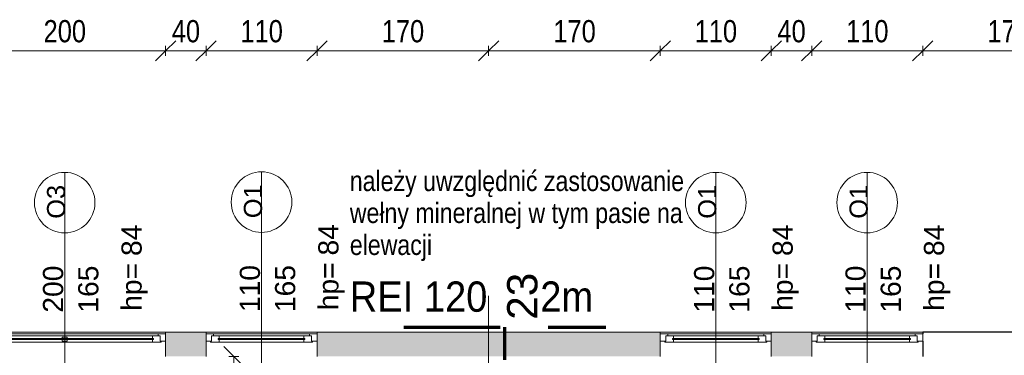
# Model space of a CAD drawing. Header units: centimetres. Extents: x -1631 to 21770, y -8842 to 3590.
# Tile 116 of 133: x -477 to 498, y 2825 to 3158. Entities that reach past the tile are written whole.
import ezdxf

# ---------------------------------------------------------------- set-up
doc = ezdxf.new("R2010")
doc.units = ezdxf.units.CM
doc.linetypes.add('Długa kreska', pattern=[142.875, 95.25, -47.625])
doc.linetypes.add('Oś', pattern=[222.25, 127, -31.75, 31.75, -31.75])
for name, color, linetype, lineweight in [('A-ANNO-DIMS', 211, 'Continuous', 13), ('A-ANNO-DIMS-100', 211, 'Continuous', 13), ('A-DETL', 90, 'Continuous', 9), ('A-GLAZ', 151, 'Continuous', 13), ('A-GLAZ-IDEN', 152, 'Continuous', 13), ('A-WALL', 113, 'Continuous', 13), ('A-WALL-PATT', 111, 'Continuous', 13), ('G-ANNO-TEXT', 231, 'Continuous', 13), ('S-GRID', 1, 'Continuous', 13), ('S-GRID-IDEN', 1, 'Continuous', 13)]:
    doc.layers.add(name, color=color, linetype=linetype, lineweight=lineweight)
doc.styles.add('Arial Narrow_1', font='ARIALN.TTF', dxfattribs={"height": 22})
doc.styles.add('Arial Narrow_3', font='ARIALN.TTF', dxfattribs={"height": 20})
doc.styles.add('Arial Narrow_5', font='ARIALN.TTF', dxfattribs={"height": 20})
doc.styles.add('Arial_10', font='arial.ttf', dxfattribs={"height": 20})
doc.styles.add('Arial_13', font='arial.ttf', dxfattribs={"height": 0.2})
doc.styles.add('Arial_7', font='arial.ttf', dxfattribs={"height": 30})
doc.styles.add('Arial_8', font='arial.ttf', dxfattribs={"height": 18})
doc.styles.add('Arial_9', font='arial.ttf', dxfattribs={"width": 0.9, "height": 30})
doc.dimstyles.new('Diagonal_1_100__0_1_', dxfattribs={"dimscale": 30.48, "dimtxt": 22.515481, "dimasz": 0.656168, "dimexe": 0.164042, "dimexo": 0.0625, "dimgap": 0.065617, "dimtad": 1, "dimdec": 1, "dimrnd": 0.1, "dimdsep": 46, "dimtxsty": 'Arial Narrow_1', "dimblk1": 'OBLIQUE', "dimblk2": 'OBLIQUE', "dimsah": 1, "dimcen": 0.09, "dimazin": 0, "dimtfac": 1, "dimtdec": 4, "dimtix": 1, "dimtmove": 0, "dimatfit": 3, "dimfxl": 0, "dimtvp": 1, "dimtolj": 1, "dimtzin": 0, "dimarcsym": 0})
doc.dimstyles.new('Diagonal_1_100__0__wewnętrzne', dxfattribs={"dimscale": 30.48, "dimtxt": 20.468619, "dimasz": 0.656168, "dimexe": 0.164042, "dimexo": 0.0625, "dimgap": 0.032808, "dimtad": 1, "dimdec": 0, "dimdsep": 46, "dimtxsty": 'Arial Narrow_5', "dimblk1": 'OBLIQUE', "dimblk2": 'OBLIQUE', "dimsah": 1, "dimcen": 0.09, "dimazin": 0, "dimtfac": 1, "dimtdec": 4, "dimtix": 1, "dimtmove": 0, "dimatfit": 3, "dimfxl": 0, "dimtvp": 1, "dimtolj": 1, "dimtzin": 0, "dimarcsym": 0})

# ---------------------------------------------------------------- blocks, each defined once
blk = doc.blocks.new('Okno - automatyczna etykieta - 110x165 _projektowane_-2619627-6_piętro IV __13_80 m_ - stan projektowany')
at = {"layer": 'A-GLAZ'}
for p, q in [((-55, -3), (-49.5, -3)), ((-55, -10.5), (-55, -3)), ((-50.5, -2), (-42, -2)), ((-50.5, -3), (-50.5, -2)), ((-49.5, -3), (-50.5, -3)), ((-49.5, -8.5), (-49.5, -3)), ((-49.5, -3), (-49.5, -8.5)), ((-42, -8.5), (-49.5, -8.5)), ((-49.5, -8.5), (-47.5, -8.5)), ((-47.5, -8.5), (-47.5, -10.5)), ((-43, -5.75), (-43, -4.75)), ((-43, -4.75), (43, -4.75)), ((-43, -4.75), (-43, -5.75)), ((-42, -4.75), (-43, -4.75)), ((43, -5.75), (-43, -5.75)), ((-43, -5.75), (-42, -5.75)), ((-42, -2), (-42, -4.75)), ((42, -2), (-42, -2)), ((-42, -5.75), (-42, -8.5)), ((42, -8.5), (-42, -8.5)), ((42, -2), (50.5, -2)), ((42, -4.75), (42, -2)), ((43, -4.75), (42, -4.75)), ((42, -5.75), (43, -5.75)), ((42, -8.5), (42, -5.75)), ((49.5, -8.5), (42, -8.5)), ((43, -4.75), (43, -5.75)), ((43, -5.75), (43, -4.75)), ((47.5, -8.5), (49.5, -8.5)), ((47.5, -10.5), (47.5, -8.5)), ((49.5, -3), (49.5, -8.5)), ((50.5, -3), (49.5, -3)), ((49.5, -3), (55, -3)), ((49.5, -8.5), (49.5, -3)), ((50.5, -2), (50.5, -3)), ((55, -3), (55, -10.5)), ((-47.5, -10.5), (-55, -10.5)), ((-55, -10.5), (55, -10.5)), ((47.5, -10.5), (-47.5, -10.5)), ((55, -10.5), (47.5, -10.5))]:
    blk.add_line(p, q, dxfattribs=at)
blk = doc.blocks.new('Okno - automatyczna etykieta - 200x165 _projektowane_-2631001-6_piętro IV __13_80 m_ - stan projektowany')
at = {"layer": 'A-GLAZ'}
for p, q in [((-100, -3), (-94.5, -3)), ((-100, -10.5), (-100, -3)), ((-95.5, -2), (-87, -2)), ((-95.5, -3), (-95.5, -2)), ((-94.5, -3), (-95.5, -3)), ((-94.5, -8.5), (-94.5, -3)), ((-94.5, -3), (-94.5, -8.5)), ((-87, -8.5), (-94.5, -8.5)), ((-94.5, -8.5), (-92.5, -8.5)), ((-92.5, -8.5), (-92.5, -10.5)), ((-88, -5.75), (-88, -4.75)), ((-88, -4.75), (88, -4.75)), ((-88, -4.75), (-88, -5.75)), ((-87, -4.75), (-88, -4.75)), ((88, -5.75), (-88, -5.75)), ((-88, -5.75), (-87, -5.75)), ((-87, -2), (-87, -4.75)), ((87, -2), (-87, -2)), ((-87, -5.75), (-87, -8.5)), ((87, -8.5), (-87, -8.5)), ((-2.5, -7.25), (-2.5, -3.25)), ((-2.5, -3.25), (2.5, -3.25)), ((2.5, -7.25), (-2.5, -7.25)), ((2.5, -3.25), (2.5, -7.25)), ((87, -2), (95.5, -2)), ((87, -4.75), (87, -2)), ((88, -4.75), (87, -4.75)), ((87, -5.75), (88, -5.75)), ((87, -8.5), (87, -5.75)), ((94.5, -8.5), (87, -8.5)), ((88, -4.75), (88, -5.75)), ((88, -5.75), (88, -4.75)), ((92.5, -8.5), (94.5, -8.5)), ((92.5, -10.5), (92.5, -8.5)), ((94.5, -3), (94.5, -8.5)), ((95.5, -3), (94.5, -3)), ((94.5, -3), (100, -3)), ((94.5, -8.5), (94.5, -3)), ((95.5, -2), (95.5, -3)), ((100, -3), (100, -10.5)), ((-92.5, -10.5), (-100, -10.5)), ((-100, -10.5), (100, -10.5)), ((92.5, -10.5), (-92.5, -10.5)), ((100, -10.5), (92.5, -10.5))]:
    blk.add_line(p, q, dxfattribs=at)
blk = doc.blocks.new('DIMBLOCK180-6_piętro IV __13_80 m_ - stan projektowany')
at = {"layer": 'A-ANNO-DIMS-100', "transparency": 16777216}
for p, q in [((-265.02, 2824.33), (-275.02, 2834.33)), ((-270.02, 2824.33), (-260.02, 2824.33)), ((-265.02, 2824.33), (-270.02, 2824.33)), ((-265.02, 2593.33), (-265.02, 2824.33)), ((-265.02, 2824.33), (-255.02, 2814.33)), ((-265.02, 2593.33), (-275.02, 2603.33)), ((-270.02, 2593.33), (-260.02, 2593.33)), ((-265.02, 2593.33), (-270.02, 2593.33)), ((-265.02, 2593.33), (-255.02, 2583.33))]:
    blk.add_line(p, q, dxfattribs=at)
at = {"layer": 'A-ANNO-DIMS-100', "color": 0, "transparency": 16777216, "insert": (-291.87, 2689.82), "char_height": 20, "width": 45.6158, "attachment_point": 1, "rotation": 90, "line_spacing_factor": 0.974696, "style": 'Arial Narrow_5'}
blk.add_mtext('231', dxfattribs=at)
blk = doc.blocks.new('_Oblique')
at = {"color": 0, "linetype": 'ByBlock', "lineweight": -2}
blk.add_line((-0.5, -0.5), (0.5, 0.5), dxfattribs=at)
blk = doc.blocks.new('DIMBLOCK203-6_piętro IV __13_80 m_ - stan projektowany')
at = {"layer": 'A-ANNO-DIMS-100', "transparency": 16777216}
for p, q in [((-292.62, 3127.02), (-282.62, 3137.02)), ((-292.62, 3122.02), (-292.62, 3132.02)), ((-182.62, 3127.02), (-172.62, 3137.02)), ((-182.62, 3122.02), (-182.62, 3132.02)), ((-292.62, 3127.02), (-302.62, 3117.02)), ((-292.62, 3127.02), (-182.62, 3127.02)), ((-292.62, 3127.02), (-292.62, 3122.02)), ((-182.62, 3127.02), (-192.62, 3117.02)), ((-182.62, 3127.02), (-182.62, 3122.02))]:
    blk.add_line(p, q, dxfattribs=at)
at = {"layer": 'A-ANNO-DIMS-100', "color": 0, "transparency": 16777216, "insert": (-258.53, 3157.45), "char_height": 22, "width": 50.1774, "attachment_point": 1, "line_spacing_factor": 0.974696, "style": 'Arial Narrow_1'}
blk.add_mtext('110', dxfattribs=at)
blk = doc.blocks.new('DIMBLOCK204-6_piętro IV __13_80 m_ - stan projektowany')
at = {"layer": 'A-ANNO-DIMS-100', "transparency": 16777216}
for p, q in [((-182.62, 3127.02), (-172.62, 3137.02)), ((-182.62, 3122.02), (-182.62, 3132.02)), ((-12.62, 3127.02), (-2.62, 3137.02)), ((-12.62, 3122.02), (-12.62, 3132.02)), ((-182.62, 3127.02), (-192.62, 3117.02)), ((-182.62, 3127.02), (-12.62, 3127.02)), ((-182.62, 3127.02), (-182.62, 3122.02)), ((-12.62, 3127.02), (-22.62, 3117.02)), ((-12.62, 3127.02), (-12.62, 3122.02))]:
    blk.add_line(p, q, dxfattribs=at)
at = {"layer": 'A-ANNO-DIMS-100', "color": 0, "transparency": 16777216, "insert": (-118.53, 3157.45), "char_height": 22, "width": 50.1774, "attachment_point": 1, "line_spacing_factor": 0.974696, "style": 'Arial Narrow_1'}
blk.add_mtext('170', dxfattribs=at)
blk = doc.blocks.new('DIMBLOCK205-6_piętro IV __13_80 m_ - stan projektowany')
at = {"layer": 'A-ANNO-DIMS-100', "transparency": 16777216}
for p, q in [((-12.62, 3127.02), (-2.62, 3137.02)), ((-12.62, 3122.02), (-12.62, 3132.02)), ((157.38, 3127.02), (167.38, 3137.02)), ((157.38, 3122.02), (157.38, 3132.02)), ((-12.62, 3127.02), (-22.62, 3117.02)), ((-12.62, 3127.02), (157.38, 3127.02)), ((-12.62, 3127.02), (-12.62, 3122.02)), ((157.38, 3127.02), (147.38, 3117.02)), ((157.38, 3127.02), (157.38, 3122.02))]:
    blk.add_line(p, q, dxfattribs=at)
at = {"layer": 'A-ANNO-DIMS-100', "color": 0, "transparency": 16777216, "insert": (51.47, 3157.45), "char_height": 22, "width": 50.1774, "attachment_point": 1, "line_spacing_factor": 0.974696, "style": 'Arial Narrow_1'}
blk.add_mtext('170', dxfattribs=at)
blk = doc.blocks.new('DIMBLOCK206-6_piętro IV __13_80 m_ - stan projektowany')
at = {"layer": 'A-ANNO-DIMS-100', "transparency": 16777216}
for p, q in [((157.38, 3127.02), (167.38, 3137.02)), ((157.38, 3122.02), (157.38, 3132.02)), ((267.38, 3127.02), (277.38, 3137.02)), ((267.38, 3122.02), (267.38, 3132.02)), ((157.38, 3127.02), (147.38, 3117.02)), ((157.38, 3127.02), (267.38, 3127.02)), ((157.38, 3127.02), (157.38, 3122.02)), ((267.38, 3127.02), (257.38, 3117.02)), ((267.38, 3127.02), (267.38, 3122.02))]:
    blk.add_line(p, q, dxfattribs=at)
at = {"layer": 'A-ANNO-DIMS-100', "color": 0, "transparency": 16777216, "insert": (191.47, 3157.45), "char_height": 22, "width": 50.1774, "attachment_point": 1, "line_spacing_factor": 0.974696, "style": 'Arial Narrow_1'}
blk.add_mtext('110', dxfattribs=at)
blk = doc.blocks.new('DIMBLOCK207-6_piętro IV __13_80 m_ - stan projektowany')
at = {"layer": 'A-ANNO-DIMS-100', "transparency": 16777216}
for p, q in [((267.38, 3127.02), (277.38, 3137.02)), ((267.38, 3122.02), (267.38, 3132.02)), ((307.38, 3127.02), (317.38, 3137.02)), ((307.38, 3122.02), (307.38, 3132.02)), ((267.38, 3127.02), (257.38, 3117.02)), ((267.38, 3127.02), (307.38, 3127.02)), ((267.38, 3127.02), (267.38, 3122.02)), ((307.38, 3127.02), (297.38, 3117.02)), ((307.38, 3127.02), (307.38, 3122.02))]:
    blk.add_line(p, q, dxfattribs=at)
at = {"layer": 'A-ANNO-DIMS-100', "color": 0, "transparency": 16777216, "insert": (273.44, 3157.45), "char_height": 22, "width": 33.4516, "attachment_point": 1, "line_spacing_factor": 0.974696, "style": 'Arial Narrow_1'}
blk.add_mtext('40', dxfattribs=at)
blk = doc.blocks.new('DIMBLOCK208-6_piętro IV __13_80 m_ - stan projektowany')
at = {"layer": 'A-ANNO-DIMS-100', "transparency": 16777216}
for p, q in [((307.38, 3127.02), (317.38, 3137.02)), ((307.38, 3122.02), (307.38, 3132.02)), ((417.38, 3127.02), (427.38, 3137.02)), ((417.38, 3122.02), (417.38, 3132.02)), ((307.38, 3127.02), (297.38, 3117.02)), ((307.38, 3127.02), (417.38, 3127.02)), ((307.38, 3127.02), (307.38, 3122.02)), ((417.38, 3127.02), (407.38, 3117.02)), ((417.38, 3127.02), (417.38, 3122.02))]:
    blk.add_line(p, q, dxfattribs=at)
at = {"layer": 'A-ANNO-DIMS-100', "color": 0, "transparency": 16777216, "insert": (341.47, 3157.45), "char_height": 22, "width": 50.1774, "attachment_point": 1, "line_spacing_factor": 0.974696, "style": 'Arial Narrow_1'}
blk.add_mtext('110', dxfattribs=at)
blk = doc.blocks.new('DIMBLOCK209-6_piętro IV __13_80 m_ - stan projektowany')
at = {"layer": 'A-ANNO-DIMS-100', "transparency": 16777216}
for p, q in [((417.38, 3127.02), (427.38, 3137.02)), ((417.38, 3122.02), (417.38, 3132.02)), ((587.38, 3127.02), (597.38, 3137.02)), ((587.38, 3122.02), (587.38, 3132.02)), ((417.38, 3127.02), (407.38, 3117.02)), ((417.38, 3127.02), (587.38, 3127.02)), ((417.38, 3127.02), (417.38, 3122.02)), ((587.38, 3127.02), (577.38, 3117.02)), ((587.38, 3127.02), (587.38, 3122.02))]:
    blk.add_line(p, q, dxfattribs=at)
at = {"layer": 'A-ANNO-DIMS-100', "color": 0, "transparency": 16777216, "insert": (481.47, 3157.45), "char_height": 22, "width": 50.1774, "attachment_point": 1, "line_spacing_factor": 0.974696, "style": 'Arial Narrow_1'}
blk.add_mtext('170', dxfattribs=at)
blk = doc.blocks.new('Okno_PG_typ 100 - metka _wys_parapetu-2491532-6_piętro IV __13_80 m_ - stan projektowany')
at = {"layer": 'A-GLAZ-IDEN'}
blk.add_line((0, -1.8946), (0, 0.3677), dxfattribs=at)
blk.add_circle((0, 0.0677), 0.3, dxfattribs=at)
at = {"layer": 'A-GLAZ-IDEN', "insert": (0.5622, -1.0037), "char_height": 0.2, "width": 0.4949, "attachment_point": 1, "rotation": 90, "line_spacing_factor": 0.936439, "style": 'Arial_13'}
blk.add_mtext('\\pt1.27,2.54,3.81,5.08,6.35,7.62,8.89,10.16,11.43,12.7,13.97,15.24,16.51,17.78,19.05,20.32,21.59,22.86,24.13,25.4,26.67,27.94,29.21,30.48,31.75,33.02,34.29,35.56,36.83,38.1,39.37,40.64;hp=', dxfattribs=at)
blk = doc.blocks.new('DIMBLOCK246-6_piętro IV __13_80 m_ - stan projektowany')
at = {"layer": 'A-ANNO-DIMS-100', "transparency": 16777216}
for p, q in [((-532.62, 3127.02), (-522.62, 3137.02)), ((-532.62, 3122.02), (-532.62, 3132.02)), ((-332.62, 3127.02), (-322.62, 3137.02)), ((-332.62, 3122.02), (-332.62, 3132.02)), ((-532.62, 3127.02), (-542.62, 3117.02)), ((-532.62, 3127.02), (-332.62, 3127.02)), ((-532.62, 3127.02), (-532.62, 3122.02)), ((-332.62, 3127.02), (-342.62, 3117.02)), ((-332.62, 3127.02), (-332.62, 3122.02))]:
    blk.add_line(p, q, dxfattribs=at)
at = {"layer": 'A-ANNO-DIMS-100', "color": 0, "transparency": 16777216, "insert": (-453.53, 3157.45), "char_height": 22, "width": 50.1774, "attachment_point": 1, "line_spacing_factor": 0.974696, "style": 'Arial Narrow_1'}
blk.add_mtext('200', dxfattribs=at)
blk = doc.blocks.new('DIMBLOCK247-6_piętro IV __13_80 m_ - stan projektowany')
at = {"layer": 'A-ANNO-DIMS-100', "transparency": 16777216}
for p, q in [((-332.62, 3127.02), (-322.62, 3137.02)), ((-332.62, 3122.02), (-332.62, 3132.02)), ((-292.62, 3127.02), (-282.62, 3137.02)), ((-292.62, 3122.02), (-292.62, 3132.02)), ((-332.62, 3127.02), (-342.62, 3117.02)), ((-332.62, 3127.02), (-292.62, 3127.02)), ((-332.62, 3127.02), (-332.62, 3122.02)), ((-292.62, 3127.02), (-302.62, 3117.02)), ((-292.62, 3127.02), (-292.62, 3122.02))]:
    blk.add_line(p, q, dxfattribs=at)
at = {"layer": 'A-ANNO-DIMS-100', "color": 0, "transparency": 16777216, "insert": (-326.56, 3157.45), "char_height": 22, "width": 33.4516, "attachment_point": 1, "line_spacing_factor": 0.974696, "style": 'Arial Narrow_1'}
blk.add_mtext('40', dxfattribs=at)

msp = doc.modelspace()

# ---------------------------------------------------------------- hatches: boundary and pattern name
at = {"layer": 'A-WALL-PATT'}
h = msp.add_hatch(color=9, dxfattribs=at)
h.paths.add_polyline_path([(1227.38, 2824.33), (1227.38, 2848.33), (507.38, 2848.33), (507.38, 2824.33), (1203.38, 2824.33)], flags=0)
h.paths.add_polyline_path([(307.38, 2824.33), (307.38, 2848.33), (267.38, 2848.33), (267.38, 2824.33), (297.38, 2824.33)], flags=0)
h.paths.add_polyline_path([(142.38, 2824.33), (157.38, 2824.33), (157.38, 2848.33), (-182.62, 2848.33), (-182.62, 2824.33), (17.38, 2824.33)], flags=0)
h.paths.add_polyline_path([(-332.62, 2824.33), (-292.62, 2824.33), (-292.62, 2848.33), (-332.62, 2848.33), (-332.62, 2839.33)], flags=0)
h.paths.add_polyline_path([(-532.62, 2824.33), (-532.62, 2848.33), (-1217.62, 2848.33), (-1217.62, 2824.33), (-547.62, 2824.33)], flags=0)

# ---------------------------------------------------------------- linework, layer by layer
at = {"layer": 'A-DETL', "linetype": 'Długa kreska', "lineweight": 70}
for p, q in [((-96.62, 2853.33), (103.38, 2853.33)), ((3.38, 1678), (3.38, 2853.33))]:
    msp.add_line(p, q, dxfattribs=at)
at = {"layer": 'A-WALL', "lineweight": 9}
for p, q in [((307.38, 2848.33), (-1252.62, 2848.33)), ((-332.62, 2848.33), (-332.62, 2846.83)), ((-292.62, 2846.83), (-292.62, 2848.33)), ((-182.62, 2848.33), (-182.62, 2846.83)), ((157.38, 2846.83), (157.38, 2848.33)), ((267.38, 2848.33), (267.38, 2846.83)), ((307.38, 2846.83), (307.38, 2848.33)), ((307.38, 2848.33), (417.38, 2848.33)), ((-332.62, 2839.33), (-332.62, 2824.33)), ((-292.62, 2824.33), (-292.62, 2839.33)), ((-182.62, 2839.33), (-182.62, 2824.33)), ((157.38, 2824.33), (157.38, 2839.33)), ((267.38, 2839.33), (267.38, 2824.33)), ((307.38, 2824.33), (307.38, 2839.33))]:
    msp.add_line(p, q, dxfattribs=at)
at = {"layer": 'A-WALL', "color": 7, "lineweight": 25}
for p, q in [((507.38, 2848.33), (417.38, 2848.33)), ((417.38, 2848.33), (417.38, 2846.83)), ((417.38, 2839.33), (417.38, 2824.33))]:
    msp.add_line(p, q, dxfattribs=at)
at = {"layer": 'S-GRID', "linetype": 'Oś'}
msp.add_line((-12.62, 2884.27), (-12.62, 27.13), dxfattribs=at)

# ---------------------------------------------------------------- block references
at = {"layer": 'A-GLAZ', "rotation": 180}
for name, p in [('Okno - automatyczna etykieta - 200x165 _projektowane_-2631001-6_piętro IV __13_80 m_ - stan projektowany', (-432.62, 2836.33)), ('Okno - automatyczna etykieta - 110x165 _projektowane_-2619627-6_piętro IV __13_80 m_ - stan projektowany', (-237.62, 2836.33)), ('Okno - automatyczna etykieta - 110x165 _projektowane_-2619627-6_piętro IV __13_80 m_ - stan projektowany', (212.38, 2836.33)), ('Okno - automatyczna etykieta - 110x165 _projektowane_-2619627-6_piętro IV __13_80 m_ - stan projektowany', (362.38, 2836.33))]:
    msp.add_blockref(name, p, dxfattribs=at)
at = {"layer": 'A-GLAZ-IDEN', "xscale": 99.99999999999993, "yscale": 99.99999999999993, "zscale": 99.99999999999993}
for p in [(-432.62, 2969.88), (362.38, 2969.88)]:
    msp.add_blockref('Okno_PG_typ 100 - metka _wys_parapetu-2491532-6_piętro IV __13_80 m_ - stan projektowany', p, dxfattribs=at)

# ---------------------------------------------------------------- texts
at = {"layer": 'A-GLAZ-IDEN', "rotation": 90, "line_spacing_factor": 0.936439}
for s, insert, char_height, width, attachment_point, style in [('\\pt127.00008,253.99998,381.00006,507.99996,635.00004,761.99994,889.00002,1015.99992,1143,1270.00008,1396.99998,1524.00006,1650.99996,1778.00004,1904.99994,2032.00002,2158.99992,2286,2413.00008,2539.99998,2667.00006,2793.99996,2921.00004,3047.99994,3175.00002,3301.99992,3429,3556.00008,3682.99998,3810.00006,3936.99996,4064.00004;O3', (-441.01, 2977.47), 18, 33.7, 5, 'Arial_8'), ('\\pt127.00008,253.99998,381.00006,507.99996,635.00004,761.99994,889.00002,1015.99992,1143,1270.00008,1396.99998,1524.00006,1650.99996,1778.00004,1904.99994,2032.00002,2158.99992,2286,2413.00008,2539.99998,2667.00006,2793.99996,2921.00004,3047.99994,3175.00002,3301.99992,3429,3556.00008,3682.99998,3810.00006,3936.99996,4064.00004;O1', (-246.01, 2978.02), 18, 33.7, 5, 'Arial_8'), ('\\pt127.00008,253.99998,381.00006,507.99996,635.00004,761.99994,889.00002,1015.99992,1143,1270.00008,1396.99998,1524.00006,1650.99996,1778.00004,1904.99994,2032.00002,2158.99992,2286,2413.00008,2539.99998,2667.00006,2793.99996,2921.00004,3047.99994,3175.00002,3301.99992,3429,3556.00008,3682.99998,3810.00006,3936.99996,4064.00004;O1', (353.99, 2977.47), 18, 33.7, 5, 'Arial_8'), ('\\pt127,254,381,508,635,762,889,1016,1143,1270,1397,1524,1651,1778,1905,2032,2159,2286,2413,2540,2667,2794,2921,3048,3175,3302,3429,3556,3683,3810,3937,4064;84', (-376.4, 2923.79), 20, 32.4, 1, 'Arial_10'), ('\\pt127,254,381,508,635,762,889,1016,1143,1270,1397,1524,1651,1778,1905,2032,2159,2286,2413,2540,2667,2794,2921,3048,3175,3302,3429,3556,3683,3810,3937,4064;84', (-181.4, 2924.34), 20, 32.4, 1, 'Arial_10'), ('\\pt127,254,381,508,635,762,889,1016,1143,1270,1397,1524,1651,1778,1905,2032,2159,2286,2413,2540,2667,2794,2921,3048,3175,3302,3429,3556,3683,3810,3937,4064;84', (268.6, 2923.79), 20, 32.4, 1, 'Arial_10'), ('\\pt127,254,381,508,635,762,889,1016,1143,1270,1397,1524,1651,1778,1905,2032,2159,2286,2413,2540,2667,2794,2921,3048,3175,3302,3429,3556,3683,3810,3937,4064;84', (418.6, 2923.79), 20, 32.4, 1, 'Arial_10'), ('\\pt127,254,381,508,635,762,889,1016,1143,1270,1397,1524,1651,1778,1905,2032,2159,2286,2413,2540,2667,2794,2921,3048,3175,3302,3429,3556,3683,3810,3937,4064;200', (-444.02, 2891), 20, 48.3, 5, 'Arial_10'), ('\\pt127,254,381,508,635,762,889,1016,1143,1270,1397,1524,1651,1778,1905,2032,2159,2286,2413,2540,2667,2794,2921,3048,3175,3302,3429,3556,3683,3810,3937,4064;165', (-409.14, 2891), 20, 48.3, 5, 'Arial_10'), ('\\pt127,254,381,508,635,762,889,1016,1143,1270,1397,1524,1651,1778,1905,2032,2159,2286,2413,2540,2667,2794,2921,3048,3175,3302,3429,3556,3683,3810,3937,4064;110', (-249.02, 2891.55), 20, 48.3, 5, 'Arial_10'), ('\\pt127,254,381,508,635,762,889,1016,1143,1270,1397,1524,1651,1778,1905,2032,2159,2286,2413,2540,2667,2794,2921,3048,3175,3302,3429,3556,3683,3810,3937,4064;165', (-214.14, 2891.55), 20, 48.3, 5, 'Arial_10'), ('\\pt127,254,381,508,635,762,889,1016,1143,1270,1397,1524,1651,1778,1905,2032,2159,2286,2413,2540,2667,2794,2921,3048,3175,3302,3429,3556,3683,3810,3937,4064;165', (235.86, 2891), 20, 48.3, 5, 'Arial_10'), ('\\pt127,254,381,508,635,762,889,1016,1143,1270,1397,1524,1651,1778,1905,2032,2159,2286,2413,2540,2667,2794,2921,3048,3175,3302,3429,3556,3683,3810,3937,4064;110', (350.98, 2891), 20, 48.3, 5, 'Arial_10'), ('\\pt127,254,381,508,635,762,889,1016,1143,1270,1397,1524,1651,1778,1905,2032,2159,2286,2413,2540,2667,2794,2921,3048,3175,3302,3429,3556,3683,3810,3937,4064;165', (385.86, 2891), 20, 48.3, 5, 'Arial_10')]:
    msp.add_mtext(s, dxfattribs=dict(at, insert=insert, char_height=char_height, width=width, attachment_point=attachment_point, style=style))
at = {"layer": 'G-ANNO-TEXT', "color": 1, "insert": (-150.17, 2898.59), "char_height": 30, "width": 251.82, "attachment_point": 1, "line_spacing_factor": 0.936439, "style": 'Arial_9'}
msp.add_mtext('\\pt114.3,228.6,342.9,457.2,571.5,685.8,800.1,914.4,1028.7,1143,1257.3,1371.6,1485.9,1600.2,1714.5,1828.8,1943.1,2057.4,2171.7,2286,2400.3,2514.6,2628.9,2743.2,2857.5,2971.8,3086.1,3200.4,3314.7,3429,3543.3,3657.6;REI 120     2m', dxfattribs=at)
at = {"layer": 'S-GRID-IDEN', "insert": (20.88, 2883.93), "char_height": 30, "width": 48.3, "attachment_point": 5, "rotation": 90, "line_spacing_factor": 0.936439, "style": 'Arial_7'}
msp.add_mtext('\\pt126.9999,254.0001,381,507.9999,635.0001,762,888.9999,1016.0001,1143,1269.9999,1397.0001,1524,1650.9999,1778.0001,1905,2031.9999,2159.0001,2286,2412.9999,2540.0001,2667,2793.9999,2921.0001,3048,3174.9999,3302.0001,3429,3555.9999,3683.0001,3810,3936.9999,4064.0001;23', dxfattribs=at)

# ---------------------------------------------------------------- dimensions: what is measured, and where the dimension line sits
at = {"layer": 'A-ANNO-DIMS'}
for base, p1, p2, override, picture, middle in [((-332.62, 3127.02), (-532.62, 3122.02), (-332.62, 3122.02), {"dimpost": '<>', "dimfxl": 200}, 'DIMBLOCK246-6_piętro IV __13_80 m_ - stan projektowany', (-432.62, 3140.25)), ((-292.62, 3127.02), (-332.62, 3122.02), (-292.62, 3122.02), {"dimpost": '<>', "dimfxl": 40}, 'DIMBLOCK247-6_piętro IV __13_80 m_ - stan projektowany', (-312.62, 3140.25)), ((-182.62, 3127.02), (-292.62, 3122.02), (-182.62, 3122.02), {"dimpost": '<>', "dimfxl": 110}, 'DIMBLOCK203-6_piętro IV __13_80 m_ - stan projektowany', (-237.62, 3140.25)), ((-12.62, 3127.02), (-182.62, 3122.02), (-12.62, 3122.02), {"dimpost": '<>', "dimfxl": 170}, 'DIMBLOCK204-6_piętro IV __13_80 m_ - stan projektowany', (-97.62, 3140.25)), ((157.38, 3127.02), (-12.62, 3122.02), (157.38, 3122.02), {"dimpost": '<>', "dimfxl": 170}, 'DIMBLOCK205-6_piętro IV __13_80 m_ - stan projektowany', (72.38, 3140.25)), ((267.38, 3127.02), (157.38, 3122.02), (267.38, 3122.02), {"dimpost": '<>', "dimfxl": 110}, 'DIMBLOCK206-6_piętro IV __13_80 m_ - stan projektowany', (212.38, 3140.25)), ((307.38, 3127.02), (267.38, 3122.02), (307.38, 3122.02), {"dimpost": '<>', "dimfxl": 40}, 'DIMBLOCK207-6_piętro IV __13_80 m_ - stan projektowany', (287.38, 3140.25)), ((417.38, 3127.02), (307.38, 3122.02), (417.38, 3122.02), {"dimpost": '<>', "dimfxl": 110}, 'DIMBLOCK208-6_piętro IV __13_80 m_ - stan projektowany', (362.38, 3140.25)), ((587.38, 3127.02), (417.38, 3122.02), (587.38, 3122.02), {"dimpost": '<>', "dimfxl": 170}, 'DIMBLOCK209-6_piętro IV __13_80 m_ - stan projektowany', (502.38, 3140.25))]:
    dim = msp.add_linear_dim(base=base, p1=p1, p2=p2, dimstyle='Diagonal_1_100__0_1_', override=override, dxfattribs=at)
    dim.commit()
    dim.dimension.update_dxf_attribs({"geometry": picture, "text_midpoint": middle})
dim = msp.add_linear_dim(base=(-265.02, 2824.33), p1=(-270.02, 2593.33), p2=(-270.02, 2824.33), angle=90, dimstyle='Diagonal_1_100__0__wewnętrzne', override={"dimpost": '<>', "dimfxl": 231}, dxfattribs=at)
dim.commit()
dim.dimension.update_dxf_attribs({"geometry": 'DIMBLOCK180-6_piętro IV __13_80 m_ - stan projektowany', "text_midpoint": (-276.23, 2708.83)})

# ---------------------------------------------------------------- next in the draw order: texts
at = {"layer": 'G-ANNO-TEXT', "color": 1, "insert": (-150.17, 3008.12), "char_height": 20, "width": 342, "attachment_point": 1, "line_spacing_factor": 0.949189, "style": 'Arial Narrow_3', "bg_fill": 3, "box_fill_scale": 1.25, "bg_fill_color": 256, "bg_fill_true_color": 13158600, "bg_fill_transparency": 0}
msp.add_mtext('\\pt127,254,381,508,635,762,889,1016,1143,1270,1397,1524,1651,1778,1905,2032,2159,2286,2413,2540,2667,2794,2921,3048,3175,3302,3429,3556,3683,3810,3937,4064;należy uwzględnić zastosowanie wełny mineralnej w tym pasie na elewacji', dxfattribs=at)

# ---------------------------------------------------------------- next in the draw order: block references
at = {"layer": 'A-GLAZ-IDEN', "xscale": 99.99999999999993, "yscale": 99.99999999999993, "zscale": 99.99999999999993}
for p in [(-237.62, 2970.44), (212.38, 2969.88)]:
    msp.add_blockref('Okno_PG_typ 100 - metka _wys_parapetu-2491532-6_piętro IV __13_80 m_ - stan projektowany', p, dxfattribs=at)

# ---------------------------------------------------------------- next in the draw order: texts
at = {"layer": 'A-GLAZ-IDEN', "attachment_point": 5, "rotation": 90, "line_spacing_factor": 0.936439}
for s, insert, char_height, width, style in [('\\pt127.00008,253.99998,381.00006,507.99996,635.00004,761.99994,889.00002,1015.99992,1143,1270.00008,1396.99998,1524.00006,1650.99996,1778.00004,1904.99994,2032.00002,2158.99992,2286,2413.00008,2539.99998,2667.00006,2793.99996,2921.00004,3047.99994,3175.00002,3301.99992,3429,3556.00008,3682.99998,3810.00006,3936.99996,4064.00004;O1', (203.99, 2977.47), 18, 33.7, 'Arial_8'), ('\\pt127,254,381,508,635,762,889,1016,1143,1270,1397,1524,1651,1778,1905,2032,2159,2286,2413,2540,2667,2794,2921,3048,3175,3302,3429,3556,3683,3810,3937,4064;110', (200.98, 2891), 20, 48.3, 'Arial_10')]:
    msp.add_mtext(s, dxfattribs=dict(at, insert=insert, char_height=char_height, width=width, style=style))

doc.saveas('drawing.dxf')
